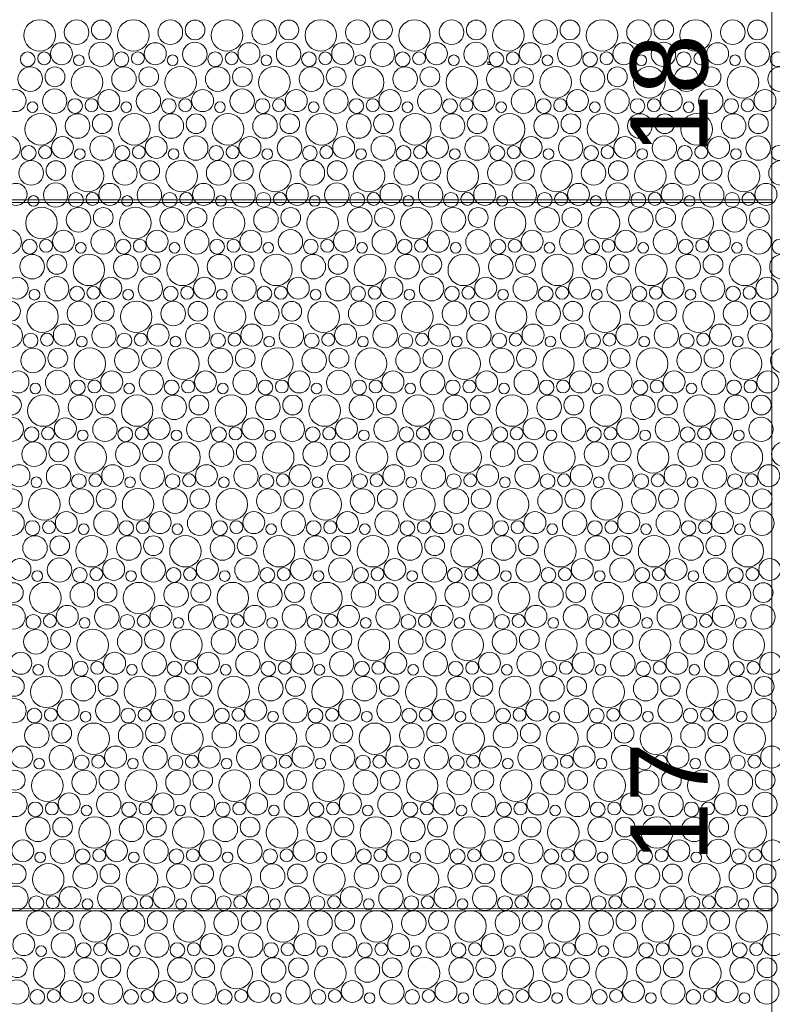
# Model space of a CAD drawing. Header units: metres. Extents: x -167 to 338, y -186 to 508.
# Tile 174 of 256: x 86.75 to 89.67, y 21.9 to 25.72. Entities that reach past the tile are written whole.
import ezdxf
from ezdxf.enums import TextEntityAlignment as Align

# ---------------------------------------------------------------- set-up
doc = ezdxf.new("R2010")
doc.units = ezdxf.units.M
doc.header["$MEASUREMENT"] = 0
doc.linetypes.add('Öffnungslinie Tür Fenster', pattern=[0.23, 0.15, -0.08])
for name, color, linetype in [('50 Staffage', 7, 'Continuous'), ('60 Gelände 2D Übersicht', 7, 'Continuous'), ('60 Stellplätze', 7, 'Continuous')]:
    doc.layers.add(name, color=color, linetype=linetype)
doc.styles.add('ERSTELLTER_STIL_2', font='arial.ttf')

# ---------------------------------------------------------------- blocks, each defined once
blk = doc.blocks.new('*X46', base_point=(27236.1321, 33357.279))
at = {"layer": '60 Gelände 2D Übersicht', "color": 9, "linetype": 'Continuous', "lineweight": 18}
for centre, radius in [((86.8254, 25.658), 0.0612), ((86.969, 25.6704), 0.0477), ((87.065, 25.6793), 0.0384), ((87.1891, 25.658), 0.0612), ((87.3327, 25.6704), 0.0477), ((87.4287, 25.6793), 0.0384), ((87.5528, 25.658), 0.0612), ((87.6964, 25.6704), 0.0477), ((87.7924, 25.6793), 0.0384), ((87.9165, 25.658), 0.0612), ((88.0601, 25.6704), 0.0477), ((88.1561, 25.6793), 0.0384), ((88.2802, 25.658), 0.0612), ((88.4238, 25.6704), 0.0477), ((88.5198, 25.6793), 0.0384), ((88.6439, 25.658), 0.0612), ((88.7875, 25.6704), 0.0477), ((88.8835, 25.6793), 0.0384), ((89.0076, 25.658), 0.0612), ((89.1512, 25.6704), 0.0477), ((89.2472, 25.6793), 0.0384), ((89.3713, 25.658), 0.0612), ((89.5149, 25.6704), 0.0477), ((89.6109, 25.6793), 0.0384), ((86.9105, 25.5871), 0.0426), ((87.064, 25.5849), 0.0473), ((87.2742, 25.5871), 0.0426), ((87.4277, 25.5849), 0.0473), ((87.6379, 25.5871), 0.0426), ((87.7914, 25.5849), 0.0473), ((88.0016, 25.5871), 0.0426), ((88.1551, 25.5849), 0.0473), ((88.3653, 25.5871), 0.0426), ((88.5188, 25.5849), 0.0473), ((88.729, 25.5871), 0.0426), ((88.8825, 25.5849), 0.0473), ((89.0927, 25.5871), 0.0426), ((89.2462, 25.5849), 0.0473), ((89.4565, 25.5871), 0.0426), ((89.6099, 25.5849), 0.0473), ((86.7793, 25.5658), 0.0286), ((86.8431, 25.5693), 0.0251), ((86.9779, 25.5617), 0.0207), ((87.143, 25.5658), 0.0286), ((87.2068, 25.5693), 0.0251), ((87.3416, 25.5617), 0.0207), ((87.5067, 25.5658), 0.0286), ((87.5705, 25.5693), 0.0251), ((87.7053, 25.5617), 0.0207), ((87.8704, 25.5658), 0.0286), ((87.9342, 25.5693), 0.0251), ((88.069, 25.5617), 0.0207), ((88.2341, 25.5658), 0.0286), ((88.298, 25.5693), 0.0251), ((88.4327, 25.5617), 0.0207), ((88.5978, 25.5658), 0.0286), ((88.6617, 25.5693), 0.0251), ((88.7964, 25.5617), 0.0207), ((88.9615, 25.5658), 0.0286), ((89.0254, 25.5693), 0.0251), ((89.1601, 25.5617), 0.0207), ((89.3253, 25.5658), 0.0286), ((89.3891, 25.5693), 0.0251), ((89.5238, 25.5617), 0.0207), ((89.689, 25.5658), 0.0286), ((86.789, 25.4885), 0.0477), ((86.885, 25.4973), 0.0384), ((87.0091, 25.476), 0.0612), ((87.1527, 25.4885), 0.0477), ((87.2487, 25.4973), 0.0384), ((87.3728, 25.476), 0.0612), ((87.5164, 25.4885), 0.0477), ((87.6124, 25.4973), 0.0384), ((87.7365, 25.476), 0.0612), ((87.8801, 25.4885), 0.0477), ((87.9761, 25.4973), 0.0384), ((88.1002, 25.476), 0.0612), ((88.2438, 25.4885), 0.0477), ((88.3398, 25.4973), 0.0384), ((88.4639, 25.476), 0.0612), ((88.6075, 25.4885), 0.0477), ((88.7035, 25.4973), 0.0384), ((88.8276, 25.476), 0.0612), ((88.9712, 25.4885), 0.0477), ((89.0672, 25.4973), 0.0384), ((89.1913, 25.476), 0.0612), ((89.3349, 25.4885), 0.0477), ((89.4309, 25.4973), 0.0384), ((89.5551, 25.476), 0.0612), ((89.6986, 25.4885), 0.0477), ((86.7305, 25.4051), 0.0426), ((86.884, 25.4029), 0.0473), ((87.0942, 25.4051), 0.0426), ((87.2477, 25.4029), 0.0473), ((87.4579, 25.4051), 0.0426), ((87.6114, 25.4029), 0.0473), ((87.8216, 25.4051), 0.0426), ((87.9751, 25.4029), 0.0473), ((88.1853, 25.4051), 0.0426), ((88.3388, 25.4029), 0.0473), ((88.549, 25.4051), 0.0426), ((88.7025, 25.4029), 0.0473), ((88.9127, 25.4051), 0.0426), ((89.0662, 25.4029), 0.0473), ((89.2765, 25.4051), 0.0426), ((89.4299, 25.4029), 0.0473), ((89.6402, 25.4051), 0.0426), ((86.7979, 25.3797), 0.0207), ((86.963, 25.3838), 0.0286), ((87.0268, 25.3873), 0.0251), ((87.1616, 25.3797), 0.0207), ((87.3267, 25.3838), 0.0286), ((87.3905, 25.3873), 0.0251), ((87.5253, 25.3797), 0.0207), ((87.6904, 25.3838), 0.0286), ((87.7542, 25.3873), 0.0251), ((87.889, 25.3797), 0.0207), ((88.0541, 25.3838), 0.0286), ((88.118, 25.3873), 0.0251), ((88.2527, 25.3797), 0.0207), ((88.4178, 25.3838), 0.0286), ((88.4817, 25.3873), 0.0251), ((88.6164, 25.3797), 0.0207), ((88.7815, 25.3838), 0.0286), ((88.8454, 25.3873), 0.0251), ((88.9801, 25.3797), 0.0207), ((89.1453, 25.3838), 0.0286), ((89.2091, 25.3873), 0.0251), ((89.3438, 25.3797), 0.0207), ((89.509, 25.3838), 0.0286), ((89.5728, 25.3873), 0.0251), ((86.8291, 25.294), 0.0612), ((86.9727, 25.3065), 0.0477), ((87.0687, 25.3153), 0.0384), ((87.1928, 25.294), 0.0612), ((87.3364, 25.3065), 0.0477), ((87.4324, 25.3153), 0.0384), ((87.5565, 25.294), 0.0612), ((87.7001, 25.3065), 0.0477), ((87.7961, 25.3153), 0.0384), ((87.9202, 25.294), 0.0612), ((88.0638, 25.3065), 0.0477), ((88.1598, 25.3153), 0.0384), ((88.2839, 25.294), 0.0612), ((88.4275, 25.3065), 0.0477), ((88.5235, 25.3153), 0.0384), ((88.6476, 25.294), 0.0612), ((88.7912, 25.3065), 0.0477), ((88.8872, 25.3153), 0.0384), ((89.0113, 25.294), 0.0612), ((89.1549, 25.3065), 0.0477), ((89.2509, 25.3153), 0.0384), ((89.3751, 25.294), 0.0612), ((89.5186, 25.3065), 0.0477), ((89.6147, 25.3153), 0.0384), ((86.704, 25.2209), 0.0473), ((86.9142, 25.2231), 0.0426), ((87.0677, 25.2209), 0.0473), ((87.2779, 25.2231), 0.0426), ((87.4314, 25.2209), 0.0473), ((87.6416, 25.2231), 0.0426), ((87.7951, 25.2209), 0.0473), ((88.0053, 25.2231), 0.0426), ((88.1588, 25.2209), 0.0473), ((88.369, 25.2231), 0.0426), ((88.5225, 25.2209), 0.0473), ((88.7327, 25.2231), 0.0426), ((88.8862, 25.2209), 0.0473), ((89.0965, 25.2231), 0.0426), ((89.2499, 25.2209), 0.0473), ((89.4602, 25.2231), 0.0426), ((89.6136, 25.2209), 0.0473), ((86.783, 25.2018), 0.0286), ((86.8468, 25.2054), 0.0251), ((87.1467, 25.2018), 0.0286), ((87.2105, 25.2054), 0.0251), ((87.5104, 25.2018), 0.0286), ((87.5742, 25.2054), 0.0251), ((87.8741, 25.2018), 0.0286), ((87.938, 25.2054), 0.0251), ((88.2378, 25.2018), 0.0286), ((88.3017, 25.2054), 0.0251), ((88.6015, 25.2018), 0.0286), ((88.6654, 25.2054), 0.0251), ((88.9653, 25.2018), 0.0286), ((89.0291, 25.2054), 0.0251), ((89.329, 25.2018), 0.0286), ((89.3928, 25.2054), 0.0251), ((89.6927, 25.2018), 0.0286), ((86.9816, 25.1977), 0.0207), ((87.3453, 25.1977), 0.0207), ((87.709, 25.1977), 0.0207), ((88.0727, 25.1977), 0.0207), ((88.4364, 25.1977), 0.0207), ((88.8001, 25.1977), 0.0207), ((89.1638, 25.1977), 0.0207), ((89.5275, 25.1977), 0.0207), ((86.7927, 25.1245), 0.0477), ((86.8887, 25.1333), 0.0384), ((87.0128, 25.112), 0.0612), ((87.1564, 25.1245), 0.0477), ((87.2524, 25.1333), 0.0384), ((87.3765, 25.112), 0.0612), ((87.5201, 25.1245), 0.0477), ((87.6161, 25.1333), 0.0384), ((87.7402, 25.112), 0.0612), ((87.8838, 25.1245), 0.0477), ((87.9798, 25.1333), 0.0384), ((88.1039, 25.112), 0.0612), ((88.2475, 25.1245), 0.0477), ((88.3435, 25.1333), 0.0384), ((88.4676, 25.112), 0.0612), ((88.6112, 25.1245), 0.0477), ((88.7072, 25.1333), 0.0384), ((88.8313, 25.112), 0.0612), ((88.9749, 25.1245), 0.0477), ((89.0709, 25.1333), 0.0384), ((89.1951, 25.112), 0.0612), ((89.3386, 25.1245), 0.0477), ((89.4347, 25.1333), 0.0384), ((89.5588, 25.112), 0.0612), ((89.7023, 25.1245), 0.0477), ((86.7342, 25.0411), 0.0426), ((86.8877, 25.0389), 0.0473), ((87.0979, 25.0411), 0.0426), ((87.2514, 25.0389), 0.0473), ((87.4616, 25.0411), 0.0426), ((87.6151, 25.0389), 0.0473), ((87.8253, 25.0411), 0.0426), ((87.9788, 25.0389), 0.0473), ((88.189, 25.0411), 0.0426), ((88.3425, 25.0389), 0.0473), ((88.5527, 25.0411), 0.0426), ((88.7062, 25.0389), 0.0473), ((88.9165, 25.0411), 0.0426), ((89.0699, 25.0389), 0.0473), ((89.2802, 25.0411), 0.0426), ((89.4336, 25.0389), 0.0473), ((89.6439, 25.0411), 0.0426), ((86.8016, 25.0157), 0.0207), ((86.9667, 25.0198), 0.0286), ((87.0305, 25.0234), 0.0251), ((87.1653, 25.0157), 0.0207), ((87.3304, 25.0198), 0.0286), ((87.3942, 25.0234), 0.0251), ((87.529, 25.0157), 0.0207), ((87.6941, 25.0198), 0.0286), ((87.758, 25.0234), 0.0251), ((87.8927, 25.0157), 0.0207), ((88.0578, 25.0198), 0.0286), ((88.1217, 25.0234), 0.0251), ((88.2564, 25.0157), 0.0207), ((88.4215, 25.0198), 0.0286), ((88.4854, 25.0234), 0.0251), ((88.6201, 25.0157), 0.0207), ((88.7853, 25.0198), 0.0286), ((88.8491, 25.0234), 0.0251), ((88.9838, 25.0157), 0.0207), ((89.149, 25.0198), 0.0286), ((89.2128, 25.0234), 0.0251), ((89.3475, 25.0157), 0.0207), ((89.5127, 25.0198), 0.0286), ((89.5765, 25.0234), 0.0251), ((86.8328, 24.93), 0.0612), ((86.9764, 24.9425), 0.0477), ((87.0724, 24.9513), 0.0384), ((87.1965, 24.93), 0.0612), ((87.3401, 24.9425), 0.0477), ((87.4361, 24.9513), 0.0384), ((87.5602, 24.93), 0.0612), ((87.7038, 24.9425), 0.0477), ((87.7998, 24.9513), 0.0384), ((87.9239, 24.93), 0.0612), ((88.0675, 24.9425), 0.0477), ((88.1635, 24.9513), 0.0384), ((88.2876, 24.93), 0.0612), ((88.4312, 24.9425), 0.0477), ((88.5272, 24.9513), 0.0384), ((88.6513, 24.93), 0.0612), ((88.7949, 24.9425), 0.0477), ((88.8909, 24.9513), 0.0384), ((89.0151, 24.93), 0.0612), ((89.1586, 24.9425), 0.0477), ((89.2547, 24.9513), 0.0384), ((89.3788, 24.93), 0.0612), ((89.5223, 24.9425), 0.0477), ((89.6184, 24.9513), 0.0384), ((86.7077, 24.8569), 0.0473), ((86.9179, 24.8591), 0.0426), ((87.0714, 24.8569), 0.0473), ((87.2816, 24.8591), 0.0426), ((87.4351, 24.8569), 0.0473), ((87.6453, 24.8591), 0.0426), ((87.7988, 24.8569), 0.0473), ((88.009, 24.8591), 0.0426), ((88.1625, 24.8569), 0.0473), ((88.3727, 24.8591), 0.0426), ((88.5262, 24.8569), 0.0473), ((88.7365, 24.8591), 0.0426), ((88.8899, 24.8569), 0.0473), ((89.1002, 24.8591), 0.0426), ((89.2536, 24.8569), 0.0473), ((89.4639, 24.8591), 0.0426), ((89.6173, 24.8569), 0.0473), ((86.7867, 24.8378), 0.0286), ((86.8505, 24.8414), 0.0251), ((86.9853, 24.8337), 0.0207), ((87.1504, 24.8378), 0.0286), ((87.2142, 24.8414), 0.0251), ((87.349, 24.8337), 0.0207), ((87.5141, 24.8378), 0.0286), ((87.578, 24.8414), 0.0251), ((87.7127, 24.8337), 0.0207), ((87.8778, 24.8378), 0.0286), ((87.9417, 24.8414), 0.0251), ((88.0764, 24.8337), 0.0207), ((88.2415, 24.8378), 0.0286), ((88.3054, 24.8414), 0.0251), ((88.4401, 24.8337), 0.0207), ((88.6053, 24.8378), 0.0286), ((88.6691, 24.8414), 0.0251), ((88.8038, 24.8337), 0.0207), ((88.969, 24.8378), 0.0286), ((89.0328, 24.8414), 0.0251), ((89.1675, 24.8337), 0.0207), ((89.3327, 24.8378), 0.0286), ((89.3965, 24.8414), 0.0251), ((89.5312, 24.8337), 0.0207), ((89.6964, 24.8378), 0.0286), ((86.7964, 24.7605), 0.0477), ((86.8924, 24.7693), 0.0384), ((87.0165, 24.748), 0.0612), ((87.1601, 24.7605), 0.0477), ((87.2561, 24.7693), 0.0384), ((87.3802, 24.748), 0.0612), ((87.5238, 24.7605), 0.0477), ((87.6198, 24.7693), 0.0384), ((87.7439, 24.748), 0.0612), ((87.8875, 24.7605), 0.0477), ((87.9835, 24.7693), 0.0384), ((88.1076, 24.748), 0.0612), ((88.2512, 24.7605), 0.0477), ((88.3472, 24.7693), 0.0384), ((88.4713, 24.748), 0.0612), ((88.6149, 24.7605), 0.0477), ((88.7109, 24.7693), 0.0384), ((88.8351, 24.748), 0.0612), ((88.9786, 24.7605), 0.0477), ((89.0747, 24.7693), 0.0384), ((89.1988, 24.748), 0.0612), ((89.3423, 24.7605), 0.0477), ((89.4384, 24.7693), 0.0384), ((89.5625, 24.748), 0.0612), ((89.706, 24.7605), 0.0477), ((86.7379, 24.6771), 0.0426), ((86.8914, 24.6749), 0.0473), ((87.1016, 24.6771), 0.0426), ((87.2551, 24.6749), 0.0473), ((87.4653, 24.6771), 0.0426), ((87.6188, 24.6749), 0.0473), ((87.829, 24.6771), 0.0426), ((87.9825, 24.6749), 0.0473), ((88.1927, 24.6771), 0.0426), ((88.3462, 24.6749), 0.0473), ((88.5565, 24.6771), 0.0426), ((88.7099, 24.6749), 0.0473), ((88.9202, 24.6771), 0.0426), ((89.0736, 24.6749), 0.0473), ((89.2839, 24.6771), 0.0426), ((89.4373, 24.6749), 0.0473), ((89.6476, 24.6771), 0.0426), ((86.8053, 24.6517), 0.0207), ((86.9704, 24.6558), 0.0286), ((87.0342, 24.6594), 0.0251), ((87.169, 24.6517), 0.0207), ((87.3341, 24.6558), 0.0286), ((87.398, 24.6594), 0.0251), ((87.5327, 24.6517), 0.0207), ((87.6978, 24.6558), 0.0286), ((87.7617, 24.6594), 0.0251), ((87.8964, 24.6517), 0.0207), ((88.0615, 24.6558), 0.0286), ((88.1254, 24.6594), 0.0251), ((88.2601, 24.6517), 0.0207), ((88.4253, 24.6558), 0.0286), ((88.4891, 24.6594), 0.0251), ((88.6238, 24.6517), 0.0207), ((88.789, 24.6558), 0.0286), ((88.8528, 24.6594), 0.0251), ((88.9875, 24.6517), 0.0207), ((89.1527, 24.6558), 0.0286), ((89.2165, 24.6594), 0.0251), ((89.3512, 24.6517), 0.0207), ((89.5164, 24.6558), 0.0286), ((89.5802, 24.6594), 0.0251), ((86.7124, 24.5873), 0.0384), ((86.8365, 24.566), 0.0612), ((86.9801, 24.5785), 0.0477), ((87.0761, 24.5873), 0.0384), ((87.2002, 24.566), 0.0612), ((87.3438, 24.5785), 0.0477), ((87.4398, 24.5873), 0.0384), ((87.5639, 24.566), 0.0612), ((87.7075, 24.5785), 0.0477), ((87.8035, 24.5873), 0.0384), ((87.9276, 24.566), 0.0612), ((88.0712, 24.5785), 0.0477), ((88.1672, 24.5873), 0.0384), ((88.2913, 24.566), 0.0612), ((88.4349, 24.5785), 0.0477), ((88.5309, 24.5873), 0.0384), ((88.6551, 24.566), 0.0612), ((88.7986, 24.5785), 0.0477), ((88.8947, 24.5873), 0.0384), ((89.0188, 24.566), 0.0612), ((89.1623, 24.5785), 0.0477), ((89.2584, 24.5873), 0.0384), ((89.3825, 24.566), 0.0612), ((89.526, 24.5785), 0.0477), ((89.6221, 24.5873), 0.0384), ((86.7114, 24.4929), 0.0473), ((86.9216, 24.4951), 0.0426), ((87.0751, 24.4929), 0.0473), ((87.2853, 24.4951), 0.0426), ((87.4388, 24.4929), 0.0473), ((87.649, 24.4951), 0.0426), ((87.8025, 24.4929), 0.0473), ((88.0127, 24.4951), 0.0426), ((88.1662, 24.4929), 0.0473), ((88.3765, 24.4951), 0.0426), ((88.5299, 24.4929), 0.0473), ((88.7402, 24.4951), 0.0426), ((88.8936, 24.4929), 0.0473), ((89.1039, 24.4951), 0.0426), ((89.2573, 24.4929), 0.0473), ((89.4676, 24.4951), 0.0426), ((89.6211, 24.4929), 0.0473), ((86.7904, 24.4738), 0.0286), ((86.8542, 24.4774), 0.0251), ((87.1541, 24.4738), 0.0286), ((87.218, 24.4774), 0.0251), ((87.5178, 24.4738), 0.0286), ((87.5817, 24.4774), 0.0251), ((87.8815, 24.4738), 0.0286), ((87.9454, 24.4774), 0.0251), ((88.2453, 24.4738), 0.0286), ((88.3091, 24.4774), 0.0251), ((88.609, 24.4738), 0.0286), ((88.6728, 24.4774), 0.0251), ((88.9727, 24.4738), 0.0286), ((89.0365, 24.4774), 0.0251), ((89.3364, 24.4738), 0.0286), ((89.4002, 24.4774), 0.0251), ((86.989, 24.4697), 0.0207), ((87.3527, 24.4697), 0.0207), ((87.7164, 24.4697), 0.0207), ((88.0801, 24.4697), 0.0207), ((88.4438, 24.4697), 0.0207), ((88.8075, 24.4697), 0.0207), ((89.1712, 24.4697), 0.0207), ((89.5349, 24.4697), 0.0207), ((86.8001, 24.3965), 0.0477), ((86.8961, 24.4053), 0.0384), ((87.0202, 24.384), 0.0612), ((87.1638, 24.3965), 0.0477), ((87.2598, 24.4053), 0.0384), ((87.3839, 24.384), 0.0612), ((87.5275, 24.3965), 0.0477), ((87.6235, 24.4053), 0.0384), ((87.7476, 24.384), 0.0612), ((87.8912, 24.3965), 0.0477), ((87.9872, 24.4053), 0.0384), ((88.1113, 24.384), 0.0612), ((88.2549, 24.3965), 0.0477), ((88.3509, 24.4053), 0.0384), ((88.4751, 24.384), 0.0612), ((88.6186, 24.3965), 0.0477), ((88.7147, 24.4053), 0.0384), ((88.8388, 24.384), 0.0612), ((88.9823, 24.3965), 0.0477), ((89.0784, 24.4053), 0.0384), ((89.2025, 24.384), 0.0612), ((89.346, 24.3965), 0.0477), ((89.4421, 24.4053), 0.0384), ((89.5662, 24.384), 0.0612), ((89.7097, 24.3965), 0.0477), ((86.7416, 24.3131), 0.0426), ((86.8951, 24.3109), 0.0473), ((87.1053, 24.3131), 0.0426), ((87.2588, 24.3109), 0.0473), ((87.469, 24.3131), 0.0426), ((87.6225, 24.3109), 0.0473), ((87.8327, 24.3131), 0.0426), ((87.9862, 24.3109), 0.0473), ((88.1965, 24.3131), 0.0426), ((88.3499, 24.3109), 0.0473), ((88.5602, 24.3131), 0.0426), ((88.7136, 24.3109), 0.0473), ((88.9239, 24.3131), 0.0426), ((89.0773, 24.3109), 0.0473), ((89.2876, 24.3131), 0.0426), ((89.4411, 24.3109), 0.0473), ((89.6513, 24.3131), 0.0426), ((86.809, 24.2877), 0.0207), ((86.9741, 24.2918), 0.0286), ((87.038, 24.2954), 0.0251), ((87.1727, 24.2877), 0.0207), ((87.3378, 24.2918), 0.0286), ((87.4017, 24.2954), 0.0251), ((87.5364, 24.2877), 0.0207), ((87.7015, 24.2918), 0.0286), ((87.7654, 24.2954), 0.0251), ((87.9001, 24.2877), 0.0207), ((88.0653, 24.2918), 0.0286), ((88.1291, 24.2954), 0.0251), ((88.2638, 24.2877), 0.0207), ((88.429, 24.2918), 0.0286), ((88.4928, 24.2954), 0.0251), ((88.6275, 24.2877), 0.0207), ((88.7927, 24.2918), 0.0286), ((88.8565, 24.2954), 0.0251), ((88.9912, 24.2877), 0.0207), ((89.1564, 24.2918), 0.0286), ((89.2202, 24.2954), 0.0251), ((89.3549, 24.2877), 0.0207), ((89.5201, 24.2918), 0.0286), ((89.5839, 24.2954), 0.0251), ((86.7161, 24.2233), 0.0384), ((86.8402, 24.202), 0.0612), ((86.9838, 24.2145), 0.0477), ((87.0798, 24.2233), 0.0384), ((87.2039, 24.202), 0.0612), ((87.3475, 24.2145), 0.0477), ((87.4435, 24.2233), 0.0384), ((87.5676, 24.202), 0.0612), ((87.7112, 24.2145), 0.0477), ((87.8072, 24.2233), 0.0384), ((87.9313, 24.202), 0.0612), ((88.0749, 24.2145), 0.0477), ((88.1709, 24.2233), 0.0384), ((88.2951, 24.202), 0.0612), ((88.4386, 24.2145), 0.0477), ((88.5347, 24.2233), 0.0384), ((88.6588, 24.202), 0.0612), ((88.8023, 24.2145), 0.0477), ((88.8984, 24.2233), 0.0384), ((89.0225, 24.202), 0.0612), ((89.166, 24.2145), 0.0477), ((89.2621, 24.2233), 0.0384), ((89.3862, 24.202), 0.0612), ((89.5297, 24.2145), 0.0477), ((89.6258, 24.2233), 0.0384), ((86.7151, 24.1289), 0.0473), ((86.9253, 24.1311), 0.0426), ((87.0788, 24.1289), 0.0473), ((87.289, 24.1311), 0.0426), ((87.4425, 24.1289), 0.0473), ((87.6527, 24.1311), 0.0426), ((87.8062, 24.1289), 0.0473), ((88.0165, 24.1311), 0.0426), ((88.1699, 24.1289), 0.0473), ((88.3802, 24.1311), 0.0426), ((88.5336, 24.1289), 0.0473), ((88.7439, 24.1311), 0.0426), ((88.8973, 24.1289), 0.0473), ((89.1076, 24.1311), 0.0426), ((89.2611, 24.1289), 0.0473), ((89.4713, 24.1311), 0.0426), ((89.6248, 24.1289), 0.0473), ((86.7941, 24.1098), 0.0286), ((86.858, 24.1134), 0.0251), ((86.9927, 24.1057), 0.0207), ((87.1578, 24.1098), 0.0286), ((87.2217, 24.1134), 0.0251), ((87.3564, 24.1057), 0.0207), ((87.5215, 24.1098), 0.0286), ((87.5854, 24.1134), 0.0251), ((87.7201, 24.1057), 0.0207), ((87.8853, 24.1098), 0.0286), ((87.9491, 24.1134), 0.0251), ((88.0838, 24.1057), 0.0207), ((88.249, 24.1098), 0.0286), ((88.3128, 24.1134), 0.0251), ((88.4475, 24.1057), 0.0207), ((88.6127, 24.1098), 0.0286), ((88.6765, 24.1134), 0.0251), ((88.8112, 24.1057), 0.0207), ((88.9764, 24.1098), 0.0286), ((89.0402, 24.1134), 0.0251), ((89.1749, 24.1057), 0.0207), ((89.3401, 24.1098), 0.0286), ((89.4039, 24.1134), 0.0251), ((89.5387, 24.1057), 0.0207), ((86.8038, 24.0325), 0.0477), ((86.8998, 24.0413), 0.0384), ((87.0239, 24.02), 0.0612), ((87.1675, 24.0325), 0.0477), ((87.2635, 24.0413), 0.0384), ((87.3876, 24.02), 0.0612), ((87.5312, 24.0325), 0.0477), ((87.6272, 24.0413), 0.0384), ((87.7513, 24.02), 0.0612), ((87.8949, 24.0325), 0.0477), ((87.9909, 24.0413), 0.0384), ((88.1151, 24.02), 0.0612), ((88.2586, 24.0325), 0.0477), ((88.3547, 24.0413), 0.0384), ((88.4788, 24.02), 0.0612), ((88.6223, 24.0325), 0.0477), ((88.7184, 24.0413), 0.0384), ((88.8425, 24.02), 0.0612), ((88.986, 24.0325), 0.0477), ((89.0821, 24.0413), 0.0384), ((89.2062, 24.02), 0.0612), ((89.3497, 24.0325), 0.0477), ((89.4458, 24.0413), 0.0384), ((89.5699, 24.02), 0.0612), ((89.7135, 24.0325), 0.0477), ((86.7453, 23.9491), 0.0426), ((86.8988, 23.9469), 0.0473), ((87.109, 23.9491), 0.0426), ((87.2625, 23.9469), 0.0473), ((87.4727, 23.9491), 0.0426), ((87.6262, 23.9469), 0.0473), ((87.8365, 23.9491), 0.0426), ((87.9899, 23.9469), 0.0473), ((88.2002, 23.9491), 0.0426), ((88.3536, 23.9469), 0.0473), ((88.5639, 23.9491), 0.0426), ((88.7173, 23.9469), 0.0473), ((88.9276, 23.9491), 0.0426), ((89.0811, 23.9469), 0.0473), ((89.2913, 23.9491), 0.0426), ((89.4448, 23.9469), 0.0473), ((89.655, 23.9491), 0.0426), ((86.8127, 23.9237), 0.0207), ((86.9778, 23.9278), 0.0286), ((87.0417, 23.9314), 0.0251), ((87.1764, 23.9237), 0.0207), ((87.3415, 23.9278), 0.0286), ((87.4054, 23.9314), 0.0251), ((87.5401, 23.9237), 0.0207), ((87.7053, 23.9278), 0.0286), ((87.7691, 23.9314), 0.0251), ((87.9038, 23.9237), 0.0207), ((88.069, 23.9278), 0.0286), ((88.1328, 23.9314), 0.0251), ((88.2675, 23.9237), 0.0207), ((88.4327, 23.9278), 0.0286), ((88.4965, 23.9314), 0.0251), ((88.6312, 23.9237), 0.0207), ((88.7964, 23.9278), 0.0286), ((88.8602, 23.9314), 0.0251), ((88.9949, 23.9237), 0.0207), ((89.1601, 23.9278), 0.0286), ((89.2239, 23.9314), 0.0251), ((89.3587, 23.9237), 0.0207), ((89.5238, 23.9278), 0.0286), ((89.5876, 23.9314), 0.0251), ((86.7198, 23.8593), 0.0384), ((86.8439, 23.838), 0.0612), ((86.9875, 23.8505), 0.0477), ((87.0835, 23.8593), 0.0384), ((87.2076, 23.838), 0.0612), ((87.3512, 23.8505), 0.0477), ((87.4472, 23.8593), 0.0384), ((87.5713, 23.838), 0.0612), ((87.7149, 23.8505), 0.0477), ((87.8109, 23.8593), 0.0384), ((87.9351, 23.838), 0.0612), ((88.0786, 23.8505), 0.0477), ((88.1747, 23.8593), 0.0384), ((88.2988, 23.838), 0.0612), ((88.4423, 23.8505), 0.0477), ((88.5384, 23.8593), 0.0384), ((88.6625, 23.838), 0.0612), ((88.806, 23.8505), 0.0477), ((88.9021, 23.8593), 0.0384), ((89.0262, 23.838), 0.0612), ((89.1697, 23.8505), 0.0477), ((89.2658, 23.8593), 0.0384), ((89.3899, 23.838), 0.0612), ((89.5335, 23.8505), 0.0477), ((89.6295, 23.8593), 0.0384), ((86.7188, 23.7649), 0.0473), ((87.0825, 23.7649), 0.0473), ((87.4462, 23.7649), 0.0473), ((87.8099, 23.7649), 0.0473), ((88.1736, 23.7649), 0.0473), ((88.5373, 23.7649), 0.0473), ((88.9011, 23.7649), 0.0473), ((89.2648, 23.7649), 0.0473), ((89.6285, 23.7649), 0.0473), ((86.7978, 23.7458), 0.0286), ((86.8617, 23.7494), 0.0251), ((86.929, 23.7671), 0.0426), ((87.1615, 23.7458), 0.0286), ((87.2254, 23.7494), 0.0251), ((87.2927, 23.7671), 0.0426), ((87.5253, 23.7458), 0.0286), ((87.5891, 23.7494), 0.0251), ((87.6565, 23.7671), 0.0426), ((87.889, 23.7458), 0.0286), ((87.9528, 23.7494), 0.0251), ((88.0202, 23.7671), 0.0426), ((88.2527, 23.7458), 0.0286), ((88.3165, 23.7494), 0.0251), ((88.3839, 23.7671), 0.0426), ((88.6164, 23.7458), 0.0286), ((88.6802, 23.7494), 0.0251), ((88.7476, 23.7671), 0.0426), ((88.9801, 23.7458), 0.0286), ((89.0439, 23.7494), 0.0251), ((89.1113, 23.7671), 0.0426), ((89.3438, 23.7458), 0.0286), ((89.4076, 23.7494), 0.0251), ((89.475, 23.7671), 0.0426), ((86.9964, 23.7417), 0.0207), ((87.3601, 23.7417), 0.0207), ((87.7238, 23.7417), 0.0207), ((88.0875, 23.7417), 0.0207), ((88.4512, 23.7417), 0.0207), ((88.8149, 23.7417), 0.0207), ((89.1787, 23.7417), 0.0207), ((89.5424, 23.7417), 0.0207), ((86.8075, 23.6685), 0.0477), ((86.9035, 23.6773), 0.0384), ((87.0276, 23.656), 0.0612), ((87.1712, 23.6685), 0.0477), ((87.2672, 23.6773), 0.0384), ((87.3913, 23.656), 0.0612), ((87.5349, 23.6685), 0.0477), ((87.6309, 23.6773), 0.0384), ((87.7551, 23.656), 0.0612), ((87.8986, 23.6685), 0.0477), ((87.9947, 23.6773), 0.0384), ((88.1188, 23.656), 0.0612), ((88.2623, 23.6685), 0.0477), ((88.3584, 23.6773), 0.0384), ((88.4825, 23.656), 0.0612), ((88.626, 23.6685), 0.0477), ((88.7221, 23.6773), 0.0384), ((88.8462, 23.656), 0.0612), ((88.9897, 23.6685), 0.0477), ((89.0858, 23.6773), 0.0384), ((89.2099, 23.656), 0.0612), ((89.3535, 23.6685), 0.0477), ((89.4495, 23.6773), 0.0384), ((89.5736, 23.656), 0.0612), ((86.749, 23.5851), 0.0426), ((86.9025, 23.5829), 0.0473), ((87.1127, 23.5851), 0.0426), ((87.2662, 23.5829), 0.0473), ((87.4765, 23.5851), 0.0426), ((87.6299, 23.5829), 0.0473), ((87.8402, 23.5851), 0.0426), ((87.9936, 23.5829), 0.0473), ((88.2039, 23.5851), 0.0426), ((88.3573, 23.5829), 0.0473), ((88.5676, 23.5851), 0.0426), ((88.7211, 23.5829), 0.0473), ((88.9313, 23.5851), 0.0426), ((89.0848, 23.5829), 0.0473), ((89.295, 23.5851), 0.0426), ((89.4485, 23.5829), 0.0473), ((89.6587, 23.5851), 0.0426), ((86.9815, 23.5638), 0.0286), ((87.0454, 23.5674), 0.0251), ((87.3453, 23.5638), 0.0286), ((87.4091, 23.5674), 0.0251), ((87.709, 23.5638), 0.0286), ((87.7728, 23.5674), 0.0251), ((88.0727, 23.5638), 0.0286), ((88.1365, 23.5674), 0.0251), ((88.4364, 23.5638), 0.0286), ((88.5002, 23.5674), 0.0251), ((88.8001, 23.5638), 0.0286), ((88.8639, 23.5674), 0.0251), ((89.1638, 23.5638), 0.0286), ((89.2276, 23.5674), 0.0251), ((89.5275, 23.5638), 0.0286), ((89.5913, 23.5674), 0.0251), ((86.8164, 23.5597), 0.0207), ((87.1801, 23.5597), 0.0207), ((87.5438, 23.5597), 0.0207), ((87.9075, 23.5597), 0.0207), ((88.2712, 23.5597), 0.0207), ((88.6349, 23.5597), 0.0207), ((88.9987, 23.5597), 0.0207), ((89.3624, 23.5597), 0.0207), ((86.7235, 23.4953), 0.0384), ((86.8476, 23.474), 0.0612), ((86.9912, 23.4865), 0.0477), ((87.0872, 23.4953), 0.0384), ((87.2113, 23.474), 0.0612), ((87.3549, 23.4865), 0.0477), ((87.4509, 23.4953), 0.0384), ((87.5751, 23.474), 0.0612), ((87.7186, 23.4865), 0.0477), ((87.8147, 23.4953), 0.0384), ((87.9388, 23.474), 0.0612), ((88.0823, 23.4865), 0.0477), ((88.1784, 23.4953), 0.0384), ((88.3025, 23.474), 0.0612), ((88.446, 23.4865), 0.0477), ((88.5421, 23.4953), 0.0384), ((88.6662, 23.474), 0.0612), ((88.8097, 23.4865), 0.0477), ((88.9058, 23.4953), 0.0384), ((89.0299, 23.474), 0.0612), ((89.1735, 23.4865), 0.0477), ((89.2695, 23.4953), 0.0384), ((89.3936, 23.474), 0.0612), ((89.5372, 23.4865), 0.0477), ((89.6332, 23.4953), 0.0384), ((86.7225, 23.401), 0.0473), ((86.9327, 23.4031), 0.0426), ((87.0862, 23.401), 0.0473), ((87.2965, 23.4031), 0.0426), ((87.4499, 23.401), 0.0473), ((87.6602, 23.4031), 0.0426), ((87.8136, 23.401), 0.0473), ((88.0239, 23.4031), 0.0426), ((88.1773, 23.401), 0.0473), ((88.3876, 23.4031), 0.0426), ((88.5411, 23.401), 0.0473), ((88.7513, 23.4031), 0.0426), ((88.9048, 23.401), 0.0473), ((89.115, 23.4031), 0.0426), ((89.2685, 23.401), 0.0473), ((89.4787, 23.4031), 0.0426), ((89.6322, 23.401), 0.0473), ((86.8015, 23.3818), 0.0286), ((86.8654, 23.3854), 0.0251), ((87.0001, 23.3777), 0.0207), ((87.1653, 23.3818), 0.0286), ((87.2291, 23.3854), 0.0251), ((87.3638, 23.3777), 0.0207), ((87.529, 23.3818), 0.0286), ((87.5928, 23.3854), 0.0251), ((87.7275, 23.3777), 0.0207), ((87.8927, 23.3818), 0.0286), ((87.9565, 23.3854), 0.0251), ((88.0912, 23.3777), 0.0207), ((88.2564, 23.3818), 0.0286), ((88.3202, 23.3854), 0.0251), ((88.4549, 23.3777), 0.0207), ((88.6201, 23.3818), 0.0286), ((88.6839, 23.3854), 0.0251), ((88.8187, 23.3777), 0.0207), ((88.9838, 23.3818), 0.0286), ((89.0476, 23.3854), 0.0251), ((89.1824, 23.3777), 0.0207), ((89.3475, 23.3818), 0.0286), ((89.4113, 23.3854), 0.0251), ((89.5461, 23.3777), 0.0207), ((86.8112, 23.3045), 0.0477), ((87.0313, 23.292), 0.0612), ((87.1749, 23.3045), 0.0477), ((87.3951, 23.292), 0.0612), ((87.5386, 23.3045), 0.0477), ((87.7588, 23.292), 0.0612), ((87.9023, 23.3045), 0.0477), ((88.1225, 23.292), 0.0612), ((88.266, 23.3045), 0.0477), ((88.4862, 23.292), 0.0612), ((88.6297, 23.3045), 0.0477), ((88.8499, 23.292), 0.0612), ((88.9935, 23.3045), 0.0477), ((89.2136, 23.292), 0.0612), ((89.3572, 23.3045), 0.0477), ((89.5773, 23.292), 0.0612), ((86.9072, 23.3133), 0.0384), ((87.2709, 23.3133), 0.0384), ((87.6347, 23.3133), 0.0384), ((87.9984, 23.3133), 0.0384), ((88.3621, 23.3133), 0.0384), ((88.7258, 23.3133), 0.0384), ((89.0895, 23.3133), 0.0384), ((89.4532, 23.3133), 0.0384), ((86.7527, 23.2211), 0.0426), ((86.9062, 23.219), 0.0473), ((87.1165, 23.2211), 0.0426), ((87.2699, 23.219), 0.0473), ((87.4802, 23.2211), 0.0426), ((87.6336, 23.219), 0.0473), ((87.8439, 23.2211), 0.0426), ((87.9973, 23.219), 0.0473), ((88.2076, 23.2211), 0.0426), ((88.3611, 23.219), 0.0473), ((88.5713, 23.2211), 0.0426), ((88.7248, 23.219), 0.0473), ((88.935, 23.2211), 0.0426), ((89.0885, 23.219), 0.0473), ((89.2987, 23.2211), 0.0426), ((89.4522, 23.219), 0.0473), ((89.6624, 23.2211), 0.0426), ((86.8201, 23.1957), 0.0207), ((86.9853, 23.1998), 0.0286), ((87.0491, 23.2034), 0.0251), ((87.1838, 23.1957), 0.0207), ((87.349, 23.1998), 0.0286), ((87.4128, 23.2034), 0.0251), ((87.5475, 23.1957), 0.0207), ((87.7127, 23.1998), 0.0286), ((87.7765, 23.2034), 0.0251), ((87.9112, 23.1957), 0.0207), ((88.0764, 23.1998), 0.0286), ((88.1402, 23.2034), 0.0251), ((88.2749, 23.1957), 0.0207), ((88.4401, 23.1998), 0.0286), ((88.5039, 23.2034), 0.0251), ((88.6387, 23.1957), 0.0207), ((88.8038, 23.1998), 0.0286), ((88.8676, 23.2034), 0.0251), ((89.0024, 23.1957), 0.0207), ((89.1675, 23.1998), 0.0286), ((89.2313, 23.2034), 0.0251), ((89.3661, 23.1957), 0.0207), ((89.5312, 23.1998), 0.0286), ((89.595, 23.2034), 0.0251), ((86.7272, 23.1313), 0.0384), ((86.8513, 23.11), 0.0612), ((86.9949, 23.1225), 0.0477), ((87.0909, 23.1313), 0.0384), ((87.2151, 23.11), 0.0612), ((87.3586, 23.1225), 0.0477), ((87.4547, 23.1313), 0.0384), ((87.5788, 23.11), 0.0612), ((87.7223, 23.1225), 0.0477), ((87.8184, 23.1313), 0.0384), ((87.9425, 23.11), 0.0612), ((88.086, 23.1225), 0.0477), ((88.1821, 23.1313), 0.0384), ((88.3062, 23.11), 0.0612), ((88.4497, 23.1225), 0.0477), ((88.5458, 23.1313), 0.0384), ((88.6699, 23.11), 0.0612), ((88.8135, 23.1225), 0.0477), ((88.9095, 23.1313), 0.0384), ((89.0336, 23.11), 0.0612), ((89.1772, 23.1225), 0.0477), ((89.2732, 23.1313), 0.0384), ((89.3973, 23.11), 0.0612), ((89.5409, 23.1225), 0.0477), ((89.6369, 23.1313), 0.0384), ((86.7262, 23.037), 0.0473), ((86.8053, 23.0179), 0.0286), ((86.8691, 23.0214), 0.0251), ((86.9365, 23.0391), 0.0426), ((87.0899, 23.037), 0.0473), ((87.169, 23.0179), 0.0286), ((87.2328, 23.0214), 0.0251), ((87.3002, 23.0391), 0.0426), ((87.4536, 23.037), 0.0473), ((87.5327, 23.0179), 0.0286), ((87.5965, 23.0214), 0.0251), ((87.6639, 23.0391), 0.0426), ((87.8173, 23.037), 0.0473), ((87.8964, 23.0179), 0.0286), ((87.9602, 23.0214), 0.0251), ((88.0276, 23.0391), 0.0426), ((88.1811, 23.037), 0.0473), ((88.2601, 23.0179), 0.0286), ((88.3239, 23.0214), 0.0251), ((88.3913, 23.0391), 0.0426), ((88.5448, 23.037), 0.0473), ((88.6238, 23.0179), 0.0286), ((88.6876, 23.0214), 0.0251), ((88.755, 23.0391), 0.0426), ((88.9085, 23.037), 0.0473), ((88.9875, 23.0179), 0.0286), ((89.0513, 23.0214), 0.0251), ((89.1187, 23.0391), 0.0426), ((89.2722, 23.037), 0.0473), ((89.3512, 23.0179), 0.0286), ((89.415, 23.0214), 0.0251), ((89.4824, 23.0391), 0.0426), ((89.6359, 23.037), 0.0473), ((87.0038, 23.0137), 0.0207), ((87.3675, 23.0137), 0.0207), ((87.7312, 23.0137), 0.0207), ((88.0949, 23.0137), 0.0207), ((88.4587, 23.0137), 0.0207), ((88.8224, 23.0137), 0.0207), ((89.1861, 23.0137), 0.0207), ((89.5498, 23.0137), 0.0207), ((86.8149, 22.9405), 0.0477), ((86.9109, 22.9493), 0.0384), ((87.0351, 22.928), 0.0612), ((87.1786, 22.9405), 0.0477), ((87.2747, 22.9493), 0.0384), ((87.3988, 22.928), 0.0612), ((87.5423, 22.9405), 0.0477), ((87.6384, 22.9493), 0.0384), ((87.7625, 22.928), 0.0612), ((87.906, 22.9405), 0.0477), ((88.0021, 22.9493), 0.0384), ((88.1262, 22.928), 0.0612), ((88.2697, 22.9405), 0.0477), ((88.3658, 22.9493), 0.0384), ((88.4899, 22.928), 0.0612), ((88.6335, 22.9405), 0.0477), ((88.7295, 22.9493), 0.0384), ((88.8536, 22.928), 0.0612), ((88.9972, 22.9405), 0.0477), ((89.0932, 22.9493), 0.0384), ((89.2173, 22.928), 0.0612), ((89.3609, 22.9405), 0.0477), ((89.4569, 22.9493), 0.0384), ((89.581, 22.928), 0.0612), ((86.7565, 22.8571), 0.0426), ((86.9099, 22.855), 0.0473), ((87.1202, 22.8571), 0.0426), ((87.2736, 22.855), 0.0473), ((87.4839, 22.8571), 0.0426), ((87.6373, 22.855), 0.0473), ((87.8476, 22.8571), 0.0426), ((88.0011, 22.855), 0.0473), ((88.2113, 22.8571), 0.0426), ((88.3648, 22.855), 0.0473), ((88.575, 22.8571), 0.0426), ((88.7285, 22.855), 0.0473), ((88.9387, 22.8571), 0.0426), ((89.0922, 22.855), 0.0473), ((89.3024, 22.8571), 0.0426), ((89.4559, 22.855), 0.0473), ((89.6661, 22.8571), 0.0426), ((86.989, 22.8359), 0.0286), ((87.0528, 22.8394), 0.0251), ((87.3527, 22.8359), 0.0286), ((87.4165, 22.8394), 0.0251), ((87.7164, 22.8359), 0.0286), ((87.7802, 22.8394), 0.0251), ((88.0801, 22.8359), 0.0286), ((88.1439, 22.8394), 0.0251), ((88.4438, 22.8359), 0.0286), ((88.5076, 22.8394), 0.0251), ((88.8075, 22.8359), 0.0286), ((88.8713, 22.8394), 0.0251), ((89.1712, 22.8359), 0.0286), ((89.235, 22.8394), 0.0251), ((89.5349, 22.8359), 0.0286), ((89.5987, 22.8394), 0.0251), ((86.8238, 22.8317), 0.0207), ((87.1875, 22.8317), 0.0207), ((87.5512, 22.8317), 0.0207), ((87.9149, 22.8317), 0.0207), ((88.2787, 22.8317), 0.0207), ((88.6424, 22.8317), 0.0207), ((89.0061, 22.8317), 0.0207), ((89.3698, 22.8317), 0.0207), ((86.7309, 22.7673), 0.0384), ((86.8551, 22.7461), 0.0612), ((86.9986, 22.7585), 0.0477), ((87.0947, 22.7673), 0.0384), ((87.2188, 22.7461), 0.0612), ((87.3623, 22.7585), 0.0477), ((87.4584, 22.7673), 0.0384), ((87.5825, 22.7461), 0.0612), ((87.726, 22.7585), 0.0477), ((87.8221, 22.7673), 0.0384), ((87.9462, 22.7461), 0.0612), ((88.0897, 22.7585), 0.0477), ((88.1858, 22.7673), 0.0384), ((88.3099, 22.7461), 0.0612), ((88.4535, 22.7585), 0.0477), ((88.5495, 22.7673), 0.0384), ((88.6736, 22.7461), 0.0612), ((88.8172, 22.7585), 0.0477), ((88.9132, 22.7673), 0.0384), ((89.0373, 22.7461), 0.0612), ((89.1809, 22.7585), 0.0477), ((89.2769, 22.7673), 0.0384), ((89.401, 22.7461), 0.0612), ((89.5446, 22.7585), 0.0477), ((89.6406, 22.7673), 0.0384), ((86.7299, 22.673), 0.0473), ((86.9402, 22.6751), 0.0426), ((87.0936, 22.673), 0.0473), ((87.3039, 22.6751), 0.0426), ((87.4573, 22.673), 0.0473), ((87.6676, 22.6751), 0.0426), ((87.8211, 22.673), 0.0473), ((88.0313, 22.6751), 0.0426), ((88.1848, 22.673), 0.0473), ((88.395, 22.6751), 0.0426), ((88.5485, 22.673), 0.0473), ((88.7587, 22.6751), 0.0426), ((88.9122, 22.673), 0.0473), ((89.1224, 22.6751), 0.0426), ((89.2759, 22.673), 0.0473), ((89.4861, 22.6751), 0.0426), ((89.6396, 22.673), 0.0473), ((86.809, 22.6539), 0.0286), ((86.8728, 22.6574), 0.0251), ((87.0075, 22.6497), 0.0207), ((87.1727, 22.6539), 0.0286), ((87.2365, 22.6574), 0.0251), ((87.3712, 22.6497), 0.0207), ((87.5364, 22.6539), 0.0286), ((87.6002, 22.6574), 0.0251), ((87.7349, 22.6497), 0.0207), ((87.9001, 22.6539), 0.0286), ((87.9639, 22.6574), 0.0251), ((88.0987, 22.6497), 0.0207), ((88.2638, 22.6539), 0.0286), ((88.3276, 22.6574), 0.0251), ((88.4624, 22.6497), 0.0207), ((88.6275, 22.6539), 0.0286), ((88.6913, 22.6574), 0.0251), ((88.8261, 22.6497), 0.0207), ((88.9912, 22.6539), 0.0286), ((89.055, 22.6574), 0.0251), ((89.1898, 22.6497), 0.0207), ((89.3549, 22.6539), 0.0286), ((89.4187, 22.6574), 0.0251), ((89.5535, 22.6497), 0.0207), ((86.8186, 22.5765), 0.0477), ((86.9147, 22.5853), 0.0384), ((87.0388, 22.5641), 0.0612), ((87.1823, 22.5765), 0.0477), ((87.2784, 22.5853), 0.0384), ((87.4025, 22.5641), 0.0612), ((87.546, 22.5765), 0.0477), ((87.6421, 22.5853), 0.0384), ((87.7662, 22.5641), 0.0612), ((87.9097, 22.5765), 0.0477), ((88.0058, 22.5853), 0.0384), ((88.1299, 22.5641), 0.0612), ((88.2735, 22.5765), 0.0477), ((88.3695, 22.5853), 0.0384), ((88.4936, 22.5641), 0.0612), ((88.6372, 22.5765), 0.0477), ((88.7332, 22.5853), 0.0384), ((88.8573, 22.5641), 0.0612), ((89.0009, 22.5765), 0.0477), ((89.0969, 22.5853), 0.0384), ((89.221, 22.5641), 0.0612), ((89.3646, 22.5765), 0.0477), ((89.4606, 22.5853), 0.0384), ((89.5847, 22.5641), 0.0612), ((86.7602, 22.4931), 0.0426), ((86.9136, 22.491), 0.0473), ((87.1239, 22.4931), 0.0426), ((87.2773, 22.491), 0.0473), ((87.4876, 22.4931), 0.0426), ((87.6411, 22.491), 0.0473), ((87.8513, 22.4931), 0.0426), ((88.0048, 22.491), 0.0473), ((88.215, 22.4931), 0.0426), ((88.3685, 22.491), 0.0473), ((88.5787, 22.4931), 0.0426), ((88.7322, 22.491), 0.0473), ((88.9424, 22.4931), 0.0426), ((89.0959, 22.491), 0.0473), ((89.3061, 22.4931), 0.0426), ((89.4596, 22.491), 0.0473), ((89.6698, 22.4931), 0.0426), ((86.8275, 22.4677), 0.0207), ((86.9927, 22.4719), 0.0286), ((87.0565, 22.4754), 0.0251), ((87.1912, 22.4677), 0.0207), ((87.3564, 22.4719), 0.0286), ((87.4202, 22.4754), 0.0251), ((87.5549, 22.4677), 0.0207), ((87.7201, 22.4719), 0.0286), ((87.7839, 22.4754), 0.0251), ((87.9187, 22.4677), 0.0207), ((88.0838, 22.4719), 0.0286), ((88.1476, 22.4754), 0.0251), ((88.2824, 22.4677), 0.0207), ((88.4475, 22.4719), 0.0286), ((88.5113, 22.4754), 0.0251), ((88.6461, 22.4677), 0.0207), ((88.8112, 22.4719), 0.0286), ((88.875, 22.4754), 0.0251), ((89.0098, 22.4677), 0.0207), ((89.1749, 22.4719), 0.0286), ((89.2387, 22.4754), 0.0251), ((89.3735, 22.4677), 0.0207), ((89.5386, 22.4719), 0.0286), ((89.6024, 22.4754), 0.0251), ((86.7347, 22.4033), 0.0384), ((86.8588, 22.3821), 0.0612), ((87.0023, 22.3945), 0.0477), ((87.0984, 22.4033), 0.0384), ((87.2225, 22.3821), 0.0612), ((87.366, 22.3945), 0.0477), ((87.4621, 22.4033), 0.0384), ((87.5862, 22.3821), 0.0612), ((87.7297, 22.3945), 0.0477), ((87.8258, 22.4033), 0.0384), ((87.9499, 22.3821), 0.0612), ((88.0935, 22.3945), 0.0477), ((88.1895, 22.4033), 0.0384), ((88.3136, 22.3821), 0.0612), ((88.4572, 22.3945), 0.0477), ((88.5532, 22.4033), 0.0384), ((88.6773, 22.3821), 0.0612), ((88.8209, 22.3945), 0.0477), ((88.9169, 22.4033), 0.0384), ((89.041, 22.3821), 0.0612), ((89.1846, 22.3945), 0.0477), ((89.2806, 22.4033), 0.0384), ((89.4047, 22.3821), 0.0612), ((89.5483, 22.3945), 0.0477), ((89.6443, 22.4033), 0.0384), ((86.7336, 22.309), 0.0473), ((86.9439, 22.3111), 0.0426), ((87.0973, 22.309), 0.0473), ((87.3076, 22.3111), 0.0426), ((87.4611, 22.309), 0.0473), ((87.6713, 22.3111), 0.0426), ((87.8248, 22.309), 0.0473), ((88.035, 22.3111), 0.0426), ((88.1885, 22.309), 0.0473), ((88.3987, 22.3111), 0.0426), ((88.5522, 22.309), 0.0473), ((88.7624, 22.3111), 0.0426), ((88.9159, 22.309), 0.0473), ((89.1261, 22.3111), 0.0426), ((89.2796, 22.309), 0.0473), ((89.4898, 22.3111), 0.0426), ((89.6433, 22.309), 0.0473), ((86.8127, 22.2899), 0.0286), ((86.8765, 22.2934), 0.0251), ((87.0112, 22.2857), 0.0207), ((87.1764, 22.2899), 0.0286), ((87.2402, 22.2934), 0.0251), ((87.3749, 22.2857), 0.0207), ((87.5401, 22.2899), 0.0286), ((87.6039, 22.2934), 0.0251), ((87.7387, 22.2857), 0.0207), ((87.9038, 22.2899), 0.0286), ((87.9676, 22.2934), 0.0251), ((88.1024, 22.2857), 0.0207), ((88.2675, 22.2899), 0.0286), ((88.3313, 22.2934), 0.0251), ((88.4661, 22.2857), 0.0207), ((88.6312, 22.2899), 0.0286), ((88.695, 22.2934), 0.0251), ((88.8298, 22.2857), 0.0207), ((88.9949, 22.2899), 0.0286), ((89.0587, 22.2934), 0.0251), ((89.1935, 22.2857), 0.0207), ((89.3586, 22.2899), 0.0286), ((89.4224, 22.2934), 0.0251), ((89.5572, 22.2857), 0.0207), ((86.8223, 22.2125), 0.0477), ((86.9184, 22.2213), 0.0384), ((87.0425, 22.2001), 0.0612), ((87.186, 22.2125), 0.0477), ((87.2821, 22.2213), 0.0384), ((87.4062, 22.2001), 0.0612), ((87.5497, 22.2125), 0.0477), ((87.6458, 22.2213), 0.0384), ((87.7699, 22.2001), 0.0612), ((87.9135, 22.2125), 0.0477), ((88.0095, 22.2213), 0.0384), ((88.1336, 22.2001), 0.0612), ((88.2772, 22.2125), 0.0477), ((88.3732, 22.2213), 0.0384), ((88.4973, 22.2001), 0.0612), ((88.6409, 22.2125), 0.0477), ((88.7369, 22.2213), 0.0384), ((88.861, 22.2001), 0.0612), ((89.0046, 22.2125), 0.0477), ((89.1006, 22.2213), 0.0384), ((89.2247, 22.2001), 0.0612), ((89.3683, 22.2125), 0.0477), ((89.4643, 22.2213), 0.0384), ((89.5884, 22.2001), 0.0612), ((86.7639, 22.1291), 0.0426), ((86.9173, 22.127), 0.0473), ((87.1276, 22.1291), 0.0426), ((87.2811, 22.127), 0.0473), ((87.4913, 22.1291), 0.0426), ((87.6448, 22.127), 0.0473), ((87.855, 22.1291), 0.0426), ((88.0085, 22.127), 0.0473), ((88.2187, 22.1291), 0.0426), ((88.3722, 22.127), 0.0473), ((88.5824, 22.1291), 0.0426), ((88.7359, 22.127), 0.0473), ((88.9461, 22.1291), 0.0426), ((89.0996, 22.127), 0.0473), ((89.3098, 22.1291), 0.0426), ((89.4633, 22.127), 0.0473), ((89.6735, 22.1291), 0.0426), ((86.9964, 22.1079), 0.0286), ((87.0602, 22.1114), 0.0251), ((87.3601, 22.1079), 0.0286), ((87.4239, 22.1114), 0.0251), ((87.7238, 22.1079), 0.0286), ((87.7876, 22.1114), 0.0251), ((88.0875, 22.1079), 0.0286), ((88.1513, 22.1114), 0.0251), ((88.4512, 22.1079), 0.0286), ((88.515, 22.1114), 0.0251), ((88.8149, 22.1079), 0.0286), ((88.8787, 22.1114), 0.0251), ((89.1786, 22.1079), 0.0286), ((89.2424, 22.1114), 0.0251), ((89.5423, 22.1079), 0.0286), ((89.6062, 22.1114), 0.0251), ((86.8312, 22.1037), 0.0207), ((87.1949, 22.1037), 0.0207), ((87.5587, 22.1037), 0.0207), ((87.9224, 22.1037), 0.0207), ((88.2861, 22.1037), 0.0207), ((88.6498, 22.1037), 0.0207), ((89.0135, 22.1037), 0.0207), ((89.3772, 22.1037), 0.0207), ((86.7384, 22.0393), 0.0384), ((86.8625, 22.0181), 0.0612), ((87.006, 22.0305), 0.0477), ((87.1021, 22.0393), 0.0384), ((87.2262, 22.0181), 0.0612), ((87.3697, 22.0305), 0.0477), ((87.4658, 22.0393), 0.0384), ((87.5899, 22.0181), 0.0612), ((87.7335, 22.0305), 0.0477), ((87.8295, 22.0393), 0.0384), ((87.9536, 22.0181), 0.0612), ((88.0972, 22.0305), 0.0477), ((88.1932, 22.0393), 0.0384), ((88.3173, 22.0181), 0.0612), ((88.4609, 22.0305), 0.0477), ((88.5569, 22.0393), 0.0384), ((88.681, 22.0181), 0.0612), ((88.8246, 22.0305), 0.0477), ((88.9206, 22.0393), 0.0384), ((89.0447, 22.0181), 0.0612), ((89.1883, 22.0305), 0.0477), ((89.2843, 22.0393), 0.0384), ((89.4084, 22.0181), 0.0612), ((89.552, 22.0305), 0.0477), ((89.648, 22.0393), 0.0384), ((86.7373, 21.945), 0.0473), ((86.9476, 21.9471), 0.0426), ((87.1011, 21.945), 0.0473), ((87.3113, 21.9471), 0.0426), ((87.4648, 21.945), 0.0473), ((87.675, 21.9471), 0.0426), ((87.8285, 21.945), 0.0473), ((88.0387, 21.9471), 0.0426), ((88.1922, 21.945), 0.0473), ((88.4024, 21.9471), 0.0426), ((88.5559, 21.945), 0.0473), ((88.7661, 21.9471), 0.0426), ((88.9196, 21.945), 0.0473), ((89.1298, 21.9471), 0.0426), ((89.2833, 21.945), 0.0473), ((89.4935, 21.9471), 0.0426), ((89.647, 21.945), 0.0473), ((86.8164, 21.9259), 0.0286), ((86.8802, 21.9294), 0.0251), ((87.0149, 21.9217), 0.0207), ((87.1801, 21.9259), 0.0286), ((87.2439, 21.9294), 0.0251), ((87.3787, 21.9217), 0.0207), ((87.5438, 21.9259), 0.0286), ((87.6076, 21.9294), 0.0251), ((87.7424, 21.9217), 0.0207), ((87.9075, 21.9259), 0.0286), ((87.9713, 21.9294), 0.0251), ((88.1061, 21.9217), 0.0207), ((88.2712, 21.9259), 0.0286), ((88.335, 21.9294), 0.0251), ((88.4698, 21.9217), 0.0207), ((88.6349, 21.9259), 0.0286), ((88.6987, 21.9294), 0.0251), ((88.8335, 21.9217), 0.0207), ((88.9986, 21.9259), 0.0286), ((89.0624, 21.9294), 0.0251), ((89.1972, 21.9217), 0.0207), ((89.3623, 21.9259), 0.0286), ((89.4262, 21.9294), 0.0251), ((89.5609, 21.9217), 0.0207)]:
    blk.add_circle(centre, radius, dxfattribs=at)
blk = doc.blocks.new('Rohr liegend 27_2')
at = {"layer": '50 Staffage', "color": 7, "linetype": 'Continuous', "lineweight": 13}
for p, q in [((0.01, 0.005), (0, 0.005)), ((0, 0.005), (0, -0.005)), ((0.01, -0.005), (0.01, 0.005)), ((0, -0.005), (0.01, -0.005))]:
    blk.add_line(p, q, dxfattribs=at)
blk = doc.blocks.new('Parkplätze 27')
at = {"layer": '60 Stellplätze', "color": 7, "linetype": 'Continuous', "lineweight": 13, "flags": 128}
for points in [[(2.745, 0), (2.755, 0), (2.755, 5.4989), (2.745, 5.4989)], [(5.495, 0), (5.505, 0), (5.505, 5.4989), (5.495, 5.4989)]]:
    blk.add_lwpolyline(points, close=True, dxfattribs=at)
at = {"layer": '60 Stellplätze', "color": 7, "linetype": 'Continuous', "lineweight": 13, "style": 'ERSTELLTER_STIL_2'}
for tag, p in [('num_start_0', (0.4, 0.4171)), ('num_start_1', (3.15, 0.4171)), ('num_start_2', (5.9, 0.4146)), ('num_start_3', (8.65, 0.4171)), ('num_start_4', (11.4, 0.4146)), ('num_start_5', (14.15, 0.4146))]:
    blk.add_attdef(tag, text='', height=0.3, dxfattribs=at).set_placement(p, align=Align.MIDDLE_CENTER)

msp = doc.modelspace()

# ---------------------------------------------------------------- linework, layer by layer
at = {"layer": '60 Stellplätze', "color": 7, "linetype": 'Continuous', "lineweight": 13}
msp.add_line((89.6668, 19.7794), (89.6668, 36.0147), dxfattribs=at)

# ---------------------------------------------------------------- block references
at = {"layer": '50 Staffage', "color": 7, "linetype": 'Continuous', "lineweight": 13}
msp.add_blockref('Rohr liegend 27_2', (88.565, 25.5498), dxfattribs=at)
at = {"layer": '60 Gelände 2D Übersicht', "color": 9, "linetype": 'Öffnungslinie Tür Fenster', "lineweight": 18}
msp.add_blockref('*X46', (27236.1321, 33357.279), dxfattribs=at)
at = {"layer": '60 Stellplätze', "color": 7, "linetype": 'Continuous', "lineweight": 13}
ref = msp.add_blockref('Parkplätze 27', (89.6673, 19.5147), dxfattribs=dict(at, rotation=89.9945255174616))
ref.add_attrib('num_start_1', '17', dxfattribs={"color": 7, "linetype": 'Continuous', "lineweight": 13, "height": 0.3, "rotation": 89.9945, "style": 'ERSTELLTER_STIL_2'}).set_placement((89.2677, 22.6819), align=Align.MIDDLE_CENTER)
ref.add_attrib('num_start_2', '18', dxfattribs={"color": 7, "linetype": 'Continuous', "lineweight": 13, "height": 0.3, "rotation": 89.9945, "style": 'ERSTELLTER_STIL_2'}).set_placement((89.2679, 25.4293), align=Align.MIDDLE_CENTER)

doc.saveas('drawing.dxf')
